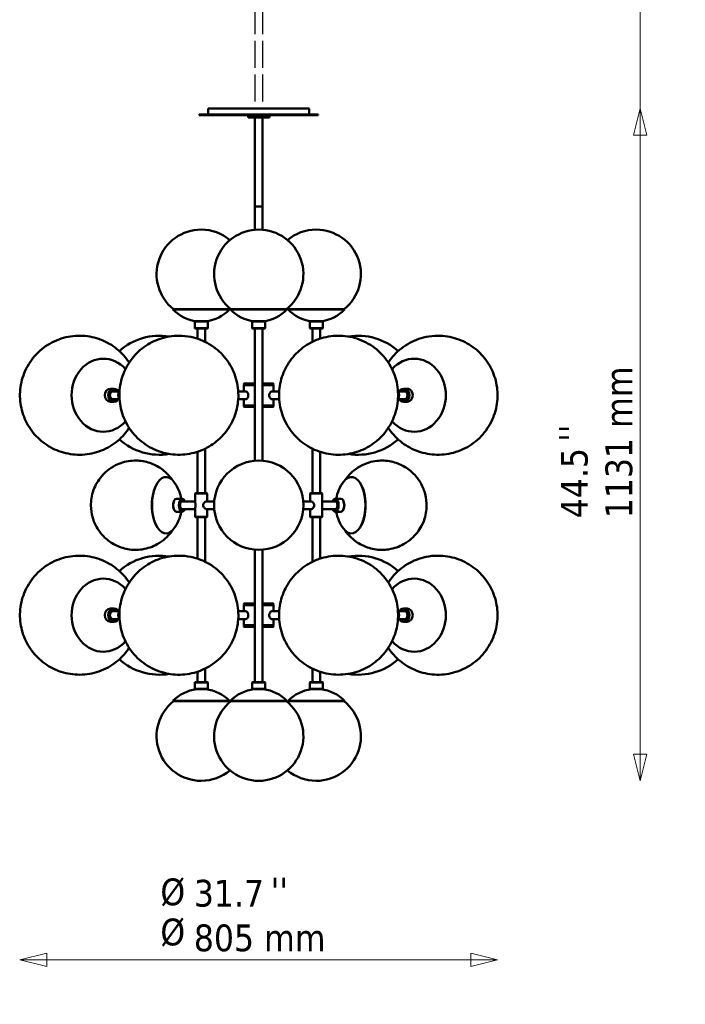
# Model space of a CAD drawing. Header units: millimetres. Extents: x 371 to 4033, y 318 to 2905.
# Tile 4 of 7: x 1760 to 2880, y 318 to 1974. Entities that reach past the tile are written whole.
import ezdxf

# ---------------------------------------------------------------- set-up
doc = ezdxf.new("R2010")
doc.units = ezdxf.units.MM
doc.header["$LTSCALE"] = 15
doc.linetypes.add('DASHED', pattern=[0.2068, 0.1655, -0.0413])
for name, color, linetype, lineweight in [('Symbol (ISO)', 7, 'Continuous', 50), ('Widoczne (ISO)', 7, 'Continuous', 50), ('Wymiar (ISO)', 7, 'Continuous', 18)]:
    doc.layers.add(name, color=color, linetype=linetype, lineweight=lineweight)
doc.styles.add('Tekst notatki (ISO)', font='tahoma.ttf')
doc.dimstyles.new('Domyślne (ISO)', dxfattribs={"dimscale": 15, "dimtxt": 3, "dimasz": 3, "dimexe": 3.175, "dimexo": 0, "dimgap": 0.762, "dimtad": 1, "dimdec": 1, "dimlfac": 0.03937, "dimrnd": 1e-08, "dimzin": 0, "dimdsep": 46, "dimtxsty": 'Tekst notatki (ISO)', "dimblk": 'Filled-1', "dimcen": 0.09, "dimdle": 10, "dimse1": 1, "dimse2": 1, "dimclrd": 256, "dimclre": 256, "dimclrt": 256, "dimadec": 0, "dimazin": 0, "dimtfac": 0.666667, "dimtmove": 0, "dimatfit": 3, "dimfxl": 1, "dimtolj": 1, "dimlwd": 15, "dimlwe": 15, "dimarcsym": 0})

# ---------------------------------------------------------------- blocks, each defined once
blk = doc.blocks.new('Filled-1')
at = {"color": 0}
for p, q in [((0, 0), (-1, 0.25)), ((-1, 0.25), (-1, -0.25)), ((-1, 0), (0, 0)), ((-1, -0.25), (0, 0))]:
    blk.add_line(p, q, dxfattribs=at)
at = {"color": 0, "flags": 128}
blk.add_lwpolyline([(-1, -0.25), (0, 0), (-1, 0.25), (-1, -0.25)], dxfattribs=at)
at = {"color": 0}
blk.add_solid([(-1, -0.25), (0, 0), (-1, 0.25), (-1, -0.25)], dxfattribs=at)
blk = doc.blocks.new('*D8')
at = {"layer": 'Defpoints', "color": 0, "transparency": 16777216}
for p in [(2247.2, 1825.1), (2803.9, 1825.1), (2258.9, 694)]:
    blk.add_point(p, dxfattribs=at)
at = {"layer": 'Wymiar (ISO)', "lineweight": 15, "transparency": 16777216}
blk.add_line((2803.9, 739), (2803.9, 1780.1), dxfattribs=at)
at = {"layer": 'Wymiar (ISO)', "lineweight": 15, "transparency": 16777216, "xscale": 45, "yscale": 45, "zscale": 45}
for p, rotation in [((2803.9, 1825.1), 90), ((2803.9, 694), 270)]:
    blk.add_blockref('Filled-1', p, dxfattribs=dict(at, rotation=rotation))
at = {"layer": 'Wymiar (ISO)', "lineweight": 18, "transparency": 16777216, "insert": (2670.6, 1135.7), "char_height": 45, "attachment_point": 1, "rotation": 90, "style": 'Tekst notatki (ISO)'}
blk.add_mtext('\\A1;44.5\\P1131 mm', dxfattribs=at)
blk = doc.blocks.new('*D9')
at = {"layer": 'Defpoints', "color": 0, "transparency": 16777216}
for p in [(2247.2, 2125.1), (2803.9, 2125.1), (2258.9, 694)]:
    blk.add_point(p, dxfattribs=at)
at = {"layer": 'Wymiar (ISO)', "lineweight": 15, "transparency": 16777216}
for p, q in [((2803.9, 2125.1), (2803.9, 2440.8)), ((2803.9, 739), (2803.9, 2080.1))]:
    blk.add_line(p, q, dxfattribs=at)
at = {"layer": 'Wymiar (ISO)', "lineweight": 15, "transparency": 16777216, "xscale": 45, "yscale": 45, "zscale": 45}
for p, rotation in [((2803.9, 2125.1), 90), ((2803.9, 694), 270)]:
    blk.add_blockref('Filled-1', p, dxfattribs=dict(at, rotation=rotation))
at = {"layer": 'Wymiar (ISO)', "lineweight": 18, "transparency": 16777216, "insert": (2669.7, 2181.6), "char_height": 45, "attachment_point": 1, "rotation": 90, "style": 'Tekst notatki (ISO)'}
blk.add_mtext('\\A1;56.3\\P1431 mm', dxfattribs=at)
blk = doc.blocks.new('*D10')
at = {"layer": 'Defpoints', "color": 0, "transparency": 16777216}
for p in [(2247.2, 2575.1), (2803.9, 2575.1), (2258.9, 694)]:
    blk.add_point(p, dxfattribs=at)
at = {"layer": 'Wymiar (ISO)', "lineweight": 15, "transparency": 16777216}
blk.add_line((2803.9, 739), (2803.9, 2530.1), dxfattribs=at)
at = {"layer": 'Wymiar (ISO)', "lineweight": 15, "transparency": 16777216, "xscale": 45, "yscale": 45, "zscale": 45}
for p, rotation in [((2803.9, 2575.1), 90), ((2803.9, 694), 270)]:
    blk.add_blockref('Filled-1', p, dxfattribs=dict(at, rotation=rotation))
at = {"layer": 'Wymiar (ISO)', "lineweight": 18, "transparency": 16777216, "insert": (2670.3, 2450.4), "char_height": 45, "attachment_point": 1, "rotation": 90, "style": 'Tekst notatki (ISO)'}
blk.add_mtext('\\A1;74.1\\P1881 mm', dxfattribs=at)
blk = doc.blocks.new('*D11')
at = {"layer": 'Defpoints', "color": 0, "transparency": 16777216}
for p in [(1760.5, 972.6), (2564, 972.7), (1760.5, 393)]:
    blk.add_point(p, dxfattribs=at)
at = {"layer": 'Wymiar (ISO)', "lineweight": 15, "transparency": 16777216}
blk.add_line((2519, 393), (1805.5, 393), dxfattribs=at)
at = {"layer": 'Wymiar (ISO)', "lineweight": 15, "transparency": 16777216, "xscale": 45, "yscale": 45, "zscale": 45, "rotation": 180}
blk.add_blockref('Filled-1', (1760.5, 393), dxfattribs=at)
at = {"layer": 'Wymiar (ISO)', "lineweight": 15, "transparency": 16777216, "xscale": 45, "yscale": 45, "zscale": 45}
blk.add_blockref('Filled-1', (2564, 393), dxfattribs=at)
at = {"layer": 'Wymiar (ISO)', "lineweight": 18, "transparency": 16777216, "insert": (2053, 527.4), "char_height": 45, "attachment_point": 1, "style": 'Tekst notatki (ISO)'}
blk.add_mtext('\\A1;31.7\\P805 mm', dxfattribs=at)

msp = doc.modelspace()

# ---------------------------------------------------------------- linework, layer by layer
at = {"layer": 'Widoczne (ISO)', "linetype": 'DASHED', "lineweight": 25, "ltscale": 18.343004}
for p, q in [((2155.73, 2109.65), (2155.73, 1825.15)), ((2168.73, 2109.65), (2168.73, 1825.15))]:
    msp.add_line(p, q, dxfattribs=at)
at = {"layer": 'Widoczne (ISO)'}
for p, q in [((2077.23, 1825.15), (2247.23, 1825.15)), ((2077.23, 1815.15), (2077.23, 1825.15)), ((2247.23, 1815.15), (2247.23, 1825.15)), ((2262.23, 1815.15), (2062.23, 1815.15)), ((2062.23, 1815.15), (2062.23, 1813.65)), ((2062.23, 1813.65), (2262.23, 1813.65)), ((2144.73, 1813.65), (2144.23, 1813.15)), ((2180.23, 1813.15), (2144.23, 1813.15)), ((2144.23, 1810.15), (2144.23, 1813.15)), ((2144.23, 1810.15), (2180.23, 1810.15)), ((2144.73, 1809.65), (2144.23, 1810.15)), ((2179.73, 1809.65), (2144.73, 1809.65)), ((2155.73, 1809.65), (2155.73, 1660.15)), ((2168.73, 1809.65), (2168.73, 1660.15)), ((2179.73, 1813.65), (2180.23, 1813.15)), ((2179.73, 1809.65), (2180.23, 1810.15)), ((2180.23, 1810.15), (2180.23, 1813.15)), ((2262.23, 1815.15), (2262.23, 1813.65)), ((2168.73, 1660.15), (2155.73, 1660.15)), ((2155.73, 1620.99), (2155.73, 1660.15)), ((2155.73, 1660.15), (2168.73, 1660.15)), ((2168.73, 1620.99), (2168.73, 1660.15)), ((2065.58, 1621.26), (2065.35, 1621.26)), ((2162.34, 1621.26), (2162.12, 1621.26)), ((2259.11, 1621.26), (2258.89, 1621.26)), ((2018.68, 1487.53), (2017.96, 1486.84)), ((2017.96, 1486.84), (2112.96, 1486.84)), ((2018.68, 1487.53), (2112.24, 1487.53)), ((2112.24, 1487.53), (2112.96, 1486.84)), ((2115.45, 1487.53), (2114.73, 1486.84)), ((2114.73, 1486.84), (2209.73, 1486.84)), ((2115.45, 1487.53), (2209.01, 1487.53)), ((2209.01, 1487.53), (2209.73, 1486.84)), ((2212.22, 1487.53), (2211.5, 1486.84)), ((2211.5, 1486.84), (2306.5, 1486.84)), ((2212.22, 1487.53), (2305.78, 1487.53)), ((2305.78, 1487.53), (2306.5, 1486.84)), ((2054.96, 1467.15), (2054.46, 1466.65)), ((2076.46, 1466.65), (2054.46, 1466.65)), ((2054.46, 1455.65), (2054.46, 1466.65)), ((2054.96, 1467.15), (2075.96, 1467.15)), ((2075.96, 1467.15), (2076.46, 1466.65)), ((2076.46, 1455.65), (2076.46, 1466.65)), ((2151.73, 1467.15), (2151.23, 1466.65)), ((2173.23, 1466.65), (2151.23, 1466.65)), ((2151.23, 1455.65), (2151.23, 1466.65)), ((2151.73, 1467.15), (2172.73, 1467.15)), ((2172.73, 1467.15), (2173.23, 1466.65)), ((2173.23, 1455.65), (2173.23, 1466.65)), ((2248.5, 1467.15), (2248, 1466.65)), ((2270, 1466.65), (2248, 1466.65)), ((2248, 1455.65), (2248, 1466.65)), ((2248.5, 1467.15), (2269.5, 1467.15)), ((2269.5, 1467.15), (2270, 1466.65)), ((2270, 1455.65), (2270, 1466.65)), ((2054.46, 1455.65), (2076.46, 1455.65)), ((2054.96, 1455.15), (2054.46, 1455.65)), ((2075.96, 1455.15), (2054.96, 1455.15)), ((2058.96, 1437.8), (2058.96, 1455.15)), ((2071.96, 1432.52), (2071.96, 1455.15)), ((2075.96, 1455.15), (2076.46, 1455.65)), ((2151.23, 1455.65), (2173.23, 1455.65)), ((2151.73, 1455.15), (2151.23, 1455.65)), ((2172.73, 1455.15), (2151.73, 1455.15)), ((2155.73, 1232.47), (2155.73, 1455.15)), ((2168.73, 1232.47), (2168.73, 1455.15)), ((2172.73, 1455.15), (2173.23, 1455.65)), ((2248, 1455.65), (2270, 1455.65)), ((2248.5, 1455.15), (2248, 1455.65)), ((2269.5, 1455.15), (2248.5, 1455.15)), ((2252.5, 1432.52), (2252.5, 1455.15)), ((2265.5, 1437.8), (2265.5, 1455.15)), ((2269.5, 1455.15), (2270, 1455.65)), ((2137.73, 1362.15), (2137.23, 1361.65)), ((2155.73, 1361.65), (2137.23, 1361.65)), ((2137.23, 1361.65), (2137.23, 1360.65)), ((2137.23, 1360.65), (2155.73, 1360.65)), ((2137.73, 1360.15), (2137.23, 1360.65)), ((2137.73, 1360.15), (2137.23, 1359.65)), ((2155.73, 1359.65), (2137.23, 1359.65)), ((2137.23, 1359.65), (2137.23, 1349.15)), ((2137.73, 1362.15), (2155.73, 1362.15)), ((2137.73, 1360.15), (2155.73, 1360.15)), ((2155.73, 1360.15), (2137.73, 1360.15)), ((2168.73, 1362.15), (2186.73, 1362.15)), ((2187.23, 1361.65), (2168.73, 1361.65)), ((2168.73, 1360.65), (2187.23, 1360.65)), ((2168.73, 1360.15), (2186.73, 1360.15)), ((2186.73, 1360.15), (2168.73, 1360.15)), ((2187.23, 1359.65), (2168.73, 1359.65)), ((2186.73, 1362.15), (2187.23, 1361.65)), ((2186.73, 1360.15), (2187.23, 1360.65)), ((2186.73, 1360.15), (2187.23, 1359.65)), ((2187.23, 1361.65), (2187.23, 1360.65)), ((2187.23, 1359.65), (2187.23, 1349.15)), ((1918.22, 1353.65), (1912.72, 1353.65)), ((1927.89, 1349.15), (1915.72, 1349.15)), ((2140.58, 1349.15), (2127.76, 1349.15)), ((2183.88, 1349.15), (2196.71, 1349.15)), ((2396.58, 1349.15), (2408.75, 1349.15)), ((2406.25, 1353.65), (2411.75, 1353.65)), ((1918.22, 1331.65), (1912.72, 1331.65)), ((1927.89, 1336.15), (1915.72, 1336.15)), ((2140.58, 1336.15), (2127.76, 1336.15)), ((2137.23, 1336.15), (2137.23, 1325.65)), ((2137.23, 1325.65), (2155.73, 1325.65)), ((2137.73, 1325.15), (2137.23, 1325.65)), ((2137.73, 1325.15), (2137.23, 1324.65)), ((2155.73, 1325.15), (2137.73, 1325.15)), ((2137.73, 1325.15), (2155.73, 1325.15)), ((2168.73, 1325.65), (2187.23, 1325.65)), ((2186.73, 1325.15), (2168.73, 1325.15)), ((2168.73, 1325.15), (2186.73, 1325.15)), ((2183.88, 1336.15), (2196.71, 1336.15)), ((2186.73, 1325.15), (2187.23, 1325.65)), ((2186.73, 1325.15), (2187.23, 1324.65)), ((2187.23, 1336.15), (2187.23, 1325.65)), ((2396.58, 1336.15), (2408.75, 1336.15)), ((2406.25, 1331.65), (2411.75, 1331.65)), ((2155.73, 1324.65), (2137.23, 1324.65)), ((2137.23, 1323.65), (2137.23, 1324.65)), ((2137.23, 1323.65), (2155.73, 1323.65)), ((2137.73, 1323.15), (2137.23, 1323.65)), ((2155.73, 1323.15), (2137.73, 1323.15)), ((2187.23, 1324.65), (2168.73, 1324.65)), ((2168.73, 1323.65), (2187.23, 1323.65)), ((2186.73, 1323.15), (2168.73, 1323.15)), ((2186.73, 1323.15), (2187.23, 1323.65)), ((2187.23, 1323.65), (2187.23, 1324.65)), ((2058.96, 1177.65), (2058.96, 1247.49)), ((2071.96, 1177.65), (2071.96, 1252.77)), ((2252.5, 1177.65), (2252.5, 1252.77)), ((2265.5, 1177.65), (2265.5, 1247.49)), ((1991.81, 1195.12), (1992.2, 1195.7)), ((2332.66, 1195.12), (2332.27, 1195.7)), ((2055.96, 1177.65), (2055.46, 1177.15)), ((2075.46, 1177.15), (2055.46, 1177.15)), ((2055.46, 1162.18), (2055.46, 1177.15)), ((2055.96, 1177.65), (2074.96, 1177.65)), ((2074.96, 1177.65), (2075.46, 1177.15)), ((2075.46, 1164.15), (2075.46, 1177.15)), ((2249.5, 1177.65), (2249, 1177.15)), ((2269, 1177.15), (2249, 1177.15)), ((2249, 1164.15), (2249, 1177.15)), ((2249.5, 1177.65), (2268.5, 1177.65)), ((2268.5, 1177.65), (2269, 1177.15)), ((2269, 1162.18), (2269, 1177.15)), ((2020.43, 1166.22), (2020.72, 1166.63)), ((2033.42, 1168.65), (2023.9, 1168.65)), ((2055.46, 1164.15), (2032.56, 1164.15)), ((2036.89, 1166.22), (2036.6, 1166.63)), ((2087.4, 1164.15), (2074.12, 1164.15)), ((2237.06, 1164.15), (2250.34, 1164.15)), ((2269, 1164.15), (2291.91, 1164.15)), ((2287.58, 1166.22), (2287.87, 1166.63)), ((2291.05, 1168.65), (2300.57, 1168.65)), ((2304.04, 1166.22), (2303.75, 1166.63)), ((2020.43, 1149.07), (2020.72, 1148.66)), ((2033.42, 1146.65), (2023.9, 1146.65)), ((2055.46, 1151.15), (2032.56, 1151.15)), ((2036.89, 1149.07), (2036.6, 1148.66)), ((2055.46, 1138.15), (2055.46, 1153.11)), ((2087.4, 1151.15), (2074.12, 1151.15)), ((2075.46, 1138.15), (2075.46, 1151.15)), ((2237.06, 1151.15), (2250.34, 1151.15)), ((2249, 1138.15), (2249, 1151.15)), ((2269, 1138.15), (2269, 1153.11)), ((2269, 1151.15), (2291.91, 1151.15)), ((2287.58, 1149.07), (2287.87, 1148.66)), ((2291.05, 1146.65), (2300.57, 1146.65)), ((2304.04, 1149.07), (2303.75, 1148.66)), ((2055.46, 1138.15), (2075.46, 1138.15)), ((2055.96, 1137.65), (2055.46, 1138.15)), ((2074.96, 1137.65), (2055.96, 1137.65)), ((2058.96, 1137.65), (2058.96, 1067.8)), ((2071.96, 1137.65), (2071.96, 1062.52)), ((2074.96, 1137.65), (2075.46, 1138.15)), ((2249, 1138.15), (2269, 1138.15)), ((2249.5, 1137.65), (2249, 1138.15)), ((2268.5, 1137.65), (2249.5, 1137.65)), ((2252.5, 1137.65), (2252.5, 1062.52)), ((2265.5, 1137.65), (2265.5, 1067.8)), ((2268.5, 1137.65), (2269, 1138.15)), ((1991.81, 1120.17), (1992.2, 1119.59)), ((2332.66, 1120.17), (2332.27, 1119.59)), ((2155.73, 1082.82), (2155.73, 860.15)), ((2168.73, 1082.82), (2168.73, 860.15)), ((1918.22, 983.65), (1912.72, 983.65)), ((1927.89, 979.15), (1915.72, 979.15)), ((2140.58, 979.15), (2127.76, 979.15)), ((2137.73, 992.15), (2137.23, 991.65)), ((2155.73, 991.65), (2137.23, 991.65)), ((2137.23, 991.65), (2137.23, 990.65)), ((2137.23, 990.65), (2155.73, 990.65)), ((2137.73, 990.15), (2137.23, 990.65)), ((2137.73, 990.15), (2137.23, 989.65)), ((2155.73, 989.65), (2137.23, 989.65)), ((2137.23, 989.65), (2137.23, 979.15)), ((2137.73, 992.15), (2155.73, 992.15)), ((2137.73, 990.15), (2155.73, 990.15)), ((2155.73, 990.15), (2137.73, 990.15)), ((2168.73, 992.15), (2186.73, 992.15)), ((2187.23, 991.65), (2168.73, 991.65)), ((2168.73, 990.65), (2187.23, 990.65)), ((2168.73, 990.15), (2186.73, 990.15)), ((2186.73, 990.15), (2168.73, 990.15)), ((2187.23, 989.65), (2168.73, 989.65)), ((2183.88, 979.15), (2196.71, 979.15)), ((2186.73, 992.15), (2187.23, 991.65)), ((2186.73, 990.15), (2187.23, 990.65)), ((2186.73, 990.15), (2187.23, 989.65)), ((2187.23, 991.65), (2187.23, 990.65)), ((2187.23, 989.65), (2187.23, 979.15)), ((2396.58, 979.15), (2408.75, 979.15)), ((2406.25, 983.65), (2411.75, 983.65)), ((1918.22, 961.65), (1912.72, 961.65)), ((1927.89, 966.15), (1915.72, 966.15)), ((2140.58, 966.15), (2127.76, 966.15)), ((2137.23, 966.15), (2137.23, 955.65)), ((2183.88, 966.15), (2196.71, 966.15)), ((2187.23, 966.15), (2187.23, 955.65)), ((2396.58, 966.15), (2408.75, 966.15)), ((2406.25, 961.65), (2411.75, 961.65)), ((2137.23, 955.65), (2155.73, 955.65)), ((2137.73, 955.15), (2137.23, 955.65)), ((2137.73, 955.15), (2137.23, 954.65)), ((2155.73, 954.65), (2137.23, 954.65)), ((2137.23, 953.65), (2137.23, 954.65)), ((2137.23, 953.65), (2155.73, 953.65)), ((2137.73, 953.15), (2137.23, 953.65)), ((2155.73, 955.15), (2137.73, 955.15)), ((2137.73, 955.15), (2155.73, 955.15)), ((2155.73, 953.15), (2137.73, 953.15)), ((2168.73, 955.65), (2187.23, 955.65)), ((2186.73, 955.15), (2168.73, 955.15)), ((2168.73, 955.15), (2186.73, 955.15)), ((2187.23, 954.65), (2168.73, 954.65)), ((2168.73, 953.65), (2187.23, 953.65)), ((2186.73, 953.15), (2168.73, 953.15)), ((2186.73, 955.15), (2187.23, 955.65)), ((2186.73, 955.15), (2187.23, 954.65)), ((2186.73, 953.15), (2187.23, 953.65)), ((2187.23, 953.65), (2187.23, 954.65)), ((2071.96, 882.77), (2071.96, 860.15)), ((2252.5, 882.77), (2252.5, 860.15)), ((2058.96, 877.49), (2058.96, 860.15)), ((2265.5, 877.49), (2265.5, 860.15)), ((2054.96, 860.15), (2054.46, 859.65)), ((2076.46, 859.65), (2054.46, 859.65)), ((2054.46, 859.65), (2054.46, 848.65)), ((2054.46, 848.65), (2076.46, 848.65)), ((2054.96, 848.15), (2054.46, 848.65)), ((2054.96, 860.15), (2075.96, 860.15)), ((2075.96, 848.15), (2054.96, 848.15)), ((2075.96, 860.15), (2076.46, 859.65)), ((2075.96, 848.15), (2076.46, 848.65)), ((2076.46, 859.65), (2076.46, 848.65)), ((2151.73, 860.15), (2151.23, 859.65)), ((2173.23, 859.65), (2151.23, 859.65)), ((2151.23, 859.65), (2151.23, 848.65)), ((2151.23, 848.65), (2173.23, 848.65)), ((2151.73, 848.15), (2151.23, 848.65)), ((2151.73, 860.15), (2172.73, 860.15)), ((2172.73, 848.15), (2151.73, 848.15)), ((2172.73, 860.15), (2173.23, 859.65)), ((2172.73, 848.15), (2173.23, 848.65)), ((2173.23, 859.65), (2173.23, 848.65)), ((2248.5, 860.15), (2248, 859.65)), ((2270, 859.65), (2248, 859.65)), ((2248, 859.65), (2248, 848.65)), ((2248, 848.65), (2270, 848.65)), ((2248.5, 848.15), (2248, 848.65)), ((2248.5, 860.15), (2269.5, 860.15)), ((2269.5, 848.15), (2248.5, 848.15)), ((2269.5, 860.15), (2270, 859.65)), ((2269.5, 848.15), (2270, 848.65)), ((2270, 859.65), (2270, 848.65)), ((2112.96, 828.45), (2017.96, 828.45)), ((2018.68, 827.76), (2017.96, 828.45)), ((2112.24, 827.76), (2112.96, 828.45)), ((2209.73, 828.45), (2114.73, 828.45)), ((2115.45, 827.76), (2114.73, 828.45)), ((2209.01, 827.76), (2209.73, 828.45)), ((2306.5, 828.45), (2211.5, 828.45)), ((2212.22, 827.76), (2211.5, 828.45)), ((2305.78, 827.76), (2306.5, 828.45)), ((2112.24, 827.76), (2018.68, 827.76)), ((2209.01, 827.76), (2115.45, 827.76)), ((2305.78, 827.76), (2212.22, 827.76)), ((2065.35, 694.03), (2065.58, 694.03)), ((2162.12, 694.03), (2162.34, 694.03)), ((2258.89, 694.03), (2259.11, 694.03))]:
    msp.add_line(p, q, dxfattribs=at)
msp.add_circle((2162.23, 1157.65), 75.11, dxfattribs=at)
for centre, radius, start, end in [((2065.35, 1546.26), 75, 90, 231.5434), ((2065.58, 1546.26), 75, 49.93531, 90), ((2162.12, 1546.26), 75, 90, 231.5434), ((2162.34, 1546.26), 75, 308.4566, 90), ((2258.89, 1546.26), 75, 90, 130.06469), ((2259.11, 1546.26), 75, 308.4566, 90), ((2065.46, 1532.66), 66, 223.97053, 263.03794), ((2065.46, 1532.66), 66, 276.96206, 316.02947), ((2065.58, 1546.26), 75, 308.4566, 310.06469), ((2162.23, 1532.66), 66, 223.97053, 263.03794), ((2162.23, 1532.66), 66, 276.96206, 316.02947), ((2258.89, 1546.26), 75, 229.93531, 231.5434), ((2259, 1532.66), 66, 223.97053, 263.03794), ((2259, 1532.66), 66, 276.96206, 316.02947), ((1994.93, 1342.76), 100, 80.52302, 132.19443), ((2329.53, 1342.76), 100, 47.80557, 99.47698), ((1994.93, 1342.53), 100, 227.80557, 279.47698), ((2329.53, 1342.53), 100, 260.52302, 312.19443), ((1966.73, 1157.65), 66, 9.59407, 36.70772), ((2357.74, 1157.65), 66, 143.29228, 170.40593), ((1966.73, 1157.65), 66, 323.29228, 350.40593), ((2357.74, 1157.65), 66, 189.59407, 216.70772), ((1994.93, 972.76), 100, 80.52302, 132.19443), ((2329.53, 972.76), 100, 47.80557, 99.47698), ((1994.93, 972.53), 100, 227.80557, 279.47698), ((2329.53, 972.53), 100, 260.52302, 312.19443), ((2065.46, 782.63), 66, 96.96206, 136.02947), ((2065.46, 782.63), 66, 43.97053, 83.03794), ((2162.23, 782.63), 66, 96.96206, 136.02947), ((2162.23, 782.63), 66, 43.97053, 83.03794), ((2259, 782.63), 66, 96.96206, 136.02947), ((2259, 782.63), 66, 43.97053, 83.03794), ((2065.35, 769.03), 75, 128.4566, 270), ((2162.12, 769.03), 75, 128.4566, 270), ((2065.58, 769.03), 75, 49.93531, 51.5434), ((2162.34, 769.03), 75, 270, 51.5434), ((2258.89, 769.03), 75, 128.4566, 130.06469), ((2259.11, 769.03), 75, 270, 51.5434), ((2065.58, 769.03), 75, 270, 310.06469), ((2258.89, 769.03), 75, 229.93531, 270)]:
    msp.add_arc(centre, radius, start, end, dxfattribs=at)
for centre, major_axis, ratio, start_param, end_param in [((1900.68, 1342.65), (0, 61.5), 0.8660254, 5.5085142, 10.1994491), ((2423.79, 1342.65), (0, -61.5), 0.8660254, 5.5085142, 10.1994491), ((1912.72, 1342.65), (0, -11), 0.8660254, 3.1415927, 6.2831853), ((1918.22, 1342.65), (0, 11), 0.8660254, 5.3445742, 10.363389), ((1918.47, 1342.65), (0, -10.5), 0.8660254, 2.2383258, 7.1864522), ((1918.47, 1342.65), (0, 7.8), 0.8660254, 5.6974998, 10.0104635), ((1918.22, 1342.65), (0, -7.3), 0.8660254, 2.6690436, 6.7557344), ((1915.72, 1342.65), (0, 6.5), 0.8660254, 0, 0.0724284), ((1915.22, 1342.65), (0, 6.5), 0.8660254, 6.2387591, 6.2620649), ((1915.97, 1342.65), (0, 6.85), 0.8660254, 5.9621369, 6.2724388), ((1915.97, 1342.65), (0, 7.3), 0.8660254, 5.8106362, 6.1042821), ((1934.47, 1342.65), (0, 10), 0.8660254, 0.8446296, 2.2969631), ((2390, 1342.65), (0, -10), 0.8660254, 0.8446296, 2.2969631), ((2406.25, 1342.65), (0, -11), 0.8660254, 5.3445742, 10.363389), ((2406, 1342.65), (0, 10.5), 0.8660254, 2.2383258, 7.1864522), ((2406, 1342.65), (0, -7.8), 0.8660254, 5.6974998, 10.0104635), ((2406.25, 1342.65), (0, 7.3), 0.8660254, 2.6690436, 6.7557344), ((2408.5, 1342.65), (0, 7.3), 0.8660254, 0.1789032, 0.4725491), ((2408.5, 1342.65), (0, 6.85), 0.8660254, 0.0107465, 0.3210484), ((2408.75, 1342.65), (0, 6.5), 0.8660254, 6.210757, 6.2831853), ((2409.25, 1342.65), (0, 6.5), 0.8660254, 0.0211204, 0.0444262), ((2411.75, 1342.65), (0, 11), 0.8660254, 3.1415926, 6.2831853), ((1915.72, 1342.65), (0, -6.5), 0.8660254, 6.210757, 6.2831853), ((1915.22, 1342.65), (0, -6.5), 0.8660254, 0.0211204, 0.0444262), ((1915.97, 1342.65), (0, -6.85), 0.8660254, 0.0107465, 0.3210484), ((1915.97, 1342.65), (0, -7.3), 0.8660254, 0.1789032, 0.4725491), ((2408.5, 1342.65), (0, -7.3), 0.8660254, 5.8106362, 6.1042821), ((2408.5, 1342.65), (0, -6.85), 0.8660254, 5.9621369, 6.2724388), ((2408.75, 1342.65), (0, -6.5), 0.8660254, 0, 0.0724284), ((2409.25, 1342.65), (0, -6.5), 0.8660254, 6.2387591, 6.2620649), ((2006.41, 1157.65), (0, 47.5), 0.5, 5.6924557, 10.0155076), ((2318.06, 1157.65), (0, -47.5), 0.5, 5.6924557, 10.0155076), ((2005.81, 1157.65), (0, -46.78), 0.5, 3.7831943, 5.6415836), ((2318.66, 1157.65), (0, 46.78), 0.5, 3.7831943, 5.6415836), ((2023.46, 1157.65), (0, -10.5), 0.5, 3.7570724, 5.6677056), ((2023.9, 1157.65), (0, -11), 0.5, 3.1415927, 6.2831853), ((2033.42, 1157.65), (0, 11), 0.5, 5.6677056, 10.0402577), ((2033.85, 1157.65), (0, -10.5), 0.5, 2.2383258, 7.1864522), ((2033.85, 1157.65), (0, 7.8), 0.5, 5.6974998, 10.0104635), ((2032.56, 1157.65), (0, 6.5), 0.5, 0, 0.3581639), ((2033.42, 1157.65), (0, 7.3), 0.5, 5.8106362, 6.8510175), ((2031.69, 1157.65), (0, 6.5), 0.5, 6.1495533, 6.2618661), ((2290.61, 1157.65), (0, 10.5), 0.5, 2.2383258, 7.1864522), ((2291.05, 1157.65), (0, -11), 0.5, 5.6677056, 10.0402577), ((2290.61, 1157.65), (0, -7.8), 0.5, 5.6974998, 10.0104635), ((2291.05, 1157.65), (0, 7.3), 0.5, 5.7153531, 6.7557344), ((2291.91, 1157.65), (0, 6.5), 0.5, 5.9250214, 6.2831853), ((2292.78, 1157.65), (0, 6.5), 0.5, 0.0213192, 0.133632), ((2300.57, 1157.65), (0, 11), 0.5, 3.1415927, 6.2831853), ((2301.01, 1157.65), (0, 10.5), 0.5, 3.7570724, 5.6677056), ((2032.56, 1157.65), (0, -6.5), 0.5, 5.9250214, 6.2831853), ((2033.42, 1157.65), (0, -7.3), 0.5, 5.7153531, 6.7557344), ((2031.69, 1157.65), (0, -6.5), 0.5, 0.0213192, 0.133632), ((2291.05, 1157.65), (0, -7.3), 0.5, 5.8106362, 6.8510175), ((2291.91, 1157.65), (0, -6.5), 0.5, 0, 0.3581639), ((2292.78, 1157.65), (0, -6.5), 0.5, 6.1495533, 6.2618661), ((1900.68, 972.65), (0, 61.5), 0.8660254, 5.5085142, 10.1994491), ((2423.79, 972.65), (0, -61.5), 0.8660254, 5.5085142, 10.1994491), ((1912.72, 972.65), (0, -11), 0.8660254, 3.1415927, 6.2831853), ((1918.22, 972.65), (0, 11), 0.8660254, 5.3445742, 10.363389), ((1918.47, 972.65), (0, -10.5), 0.8660254, 2.2383258, 7.1864522), ((1918.47, 972.65), (0, 7.8), 0.8660254, 5.6974998, 10.0104635), ((1918.22, 972.65), (0, -7.3), 0.8660254, 2.6690436, 6.7557344), ((1915.72, 972.65), (0, 6.5), 0.8660254, 0, 0.0724284), ((1915.22, 972.65), (0, 6.5), 0.8660254, 6.2387591, 6.2620649), ((1915.97, 972.65), (0, 6.85), 0.8660254, 5.9621369, 6.2724388), ((1915.97, 972.65), (0, 7.3), 0.8660254, 5.8106362, 6.1042821), ((1934.47, 972.65), (0, 10), 0.8660254, 0.8446296, 2.2969631), ((2390, 972.65), (0, -10), 0.8660254, 0.8446296, 2.2969631), ((2406.25, 972.65), (0, -11), 0.8660254, 5.3445742, 10.363389), ((2406, 972.65), (0, 10.5), 0.8660254, 2.2383258, 7.1864522), ((2406, 972.65), (0, -7.8), 0.8660254, 5.6974998, 10.0104635), ((2406.25, 972.65), (0, 7.3), 0.8660254, 2.6690436, 6.7557344), ((2408.5, 972.65), (0, 7.3), 0.8660254, 0.1789032, 0.4725491), ((2408.5, 972.65), (0, 6.85), 0.8660254, 0.0107465, 0.3210484), ((2408.75, 972.65), (0, 6.5), 0.8660254, 6.210757, 6.2831853), ((2409.25, 972.65), (0, 6.5), 0.8660254, 0.0211204, 0.0444262), ((2411.75, 972.65), (0, 11), 0.8660254, 3.1415927, 6.2831853), ((1915.72, 972.65), (0, -6.5), 0.8660254, 6.210757, 6.2831853), ((1915.22, 972.65), (0, -6.5), 0.8660254, 0.0211204, 0.0444262), ((1915.97, 972.65), (0, -6.85), 0.8660254, 0.0107465, 0.3210484), ((1915.97, 972.65), (0, -7.3), 0.8660254, 0.1789032, 0.4725491), ((2408.5, 972.65), (0, -7.3), 0.8660254, 5.8106362, 6.1042821), ((2408.5, 972.65), (0, -6.85), 0.8660254, 5.9621369, 6.2724388), ((2408.75, 972.65), (0, -6.5), 0.8660254, 0, 0.0724284), ((2409.25, 972.65), (0, -6.5), 0.8660254, 6.2387591, 6.2620649)]:
    msp.add_ellipse(centre, major_axis=major_axis, ratio=ratio, start_param=start_param, end_param=end_param, dxfattribs=at)
for points, knots in [([(1944.22, 1287.66), (1939.24, 1280.09), (1933.04, 1272.89), (1917.45, 1259.58), (1907.81, 1253.63), (1887.13, 1245.53), (1876.25, 1243.16), (1854.56, 1242.15), (1843.79, 1243.4), (1823.4, 1249.08), (1813.83, 1253.55), (1796.53, 1264.96), (1788.95, 1272.02), (1776.06, 1287.94), (1770.99, 1296.91), (1763.49, 1316.02), (1761.3, 1326.22), (1760.01, 1347.1), (1761.03, 1357.8), (1766.57, 1378.66), (1771.03, 1388.85), (1783.4, 1407.29), (1791.06, 1415.63), (1808.98, 1429.1), (1818.95, 1434.41), (1840.02, 1441.2), (1850.97, 1442.89), (1872.58, 1442.6), (1883.2, 1440.72), (1899.32, 1435.19), (1905.28, 1432.44), (1910.81, 1429.24)], [1.754159, 1.754159, 1.754159, 1.754159, 2.0391418, 2.0391418, 2.3489288, 2.3489288, 2.635586, 2.635586, 2.9128642, 2.9128642, 3.1950831, 3.1950831, 3.4949527, 3.4949527, 3.8213752, 3.8213752, 4.1751522, 4.1751522, 4.5441842, 4.5441842, 4.9057515, 4.9057515, 5.2406151, 5.2406151, 5.5452227, 5.5452227, 5.8290313, 5.8290313, 6.1061718, 6.1061718, 6.2831853, 6.2831853, 6.2831853, 6.2831853]), ([(2027.87, 1442.76), (2017.2, 1442.76), (2006.54, 1441.01), (1986.5, 1434.43), (1977.17, 1429.54), (1960.44, 1417.4), (1953.19, 1410.02), (1941.02, 1393.55), (1936.35, 1384.37), (1929.7, 1364.91), (1927.96, 1354.59), (1927.62, 1333.59), (1929.13, 1322.89), (1935.68, 1302.22), (1940.63, 1292.21), (1953.92, 1274.34), (1961.99, 1266.37), (1980.53, 1253.8), (1990.72, 1248.99), (2012.02, 1243.22), (2023, 1242.07), (2044.49, 1243.35), (2054.98, 1245.72), (2074.51, 1253.43), (2083.5, 1258.83), (2099.47, 1271.87), (2106.27, 1279.63), (2117.47, 1296.76), (2121.63, 1306.21), (2127.16, 1326.07), (2128.32, 1336.53), (2127.41, 1357.63), (2125.26, 1368.29), (2117.41, 1388.64), (2111.84, 1398.37), (2097.42, 1415.43), (2088.86, 1422.88), (2069.61, 1434.26), (2059.16, 1438.41), (2041.49, 1442.05), (2034.68, 1442.76), (2027.87, 1442.76)], [0, 0, 0, 0, 0.2771282, 0.2771282, 0.561171, 0.561171, 0.8644613, 0.8644613, 1.1950506, 1.1950506, 1.552115, 1.552115, 1.9215868, 1.9215868, 2.2801824, 2.2801824, 2.6104932, 2.6104932, 2.911318, 2.911318, 3.1932586, 3.1932586, 3.4706331, 3.4706331, 3.7574068, 3.7574068, 4.0653561, 4.0653561, 4.4012914, 4.4012914, 4.7621399, 4.7621399, 5.1314155, 5.1314155, 5.4856273, 5.4856273, 5.8100667, 5.8100667, 6.1063749, 6.1063749, 6.2831853, 6.2831853, 6.2831853, 6.2831853]), ([(2246.36, 1429.24), (2237.13, 1423.88), (2229.13, 1417.25), (2215.34, 1402.07), (2209.77, 1393.41), (2201.2, 1374.78), (2198.45, 1364.76), (2195.94, 1344.09), (2196.35, 1333.42), (2200.58, 1312.39), (2204.4, 1302.02), (2215.56, 1282.92), (2222.67, 1274.13), (2239.72, 1259.58), (2249.36, 1253.63), (2270.04, 1245.53), (2280.92, 1243.16), (2302.6, 1242.15), (2313.38, 1243.4), (2333.76, 1249.08), (2343.33, 1253.55), (2360.63, 1264.96), (2368.22, 1272.02), (2381.11, 1287.94), (2386.18, 1296.91), (2393.68, 1316.02), (2395.87, 1326.22), (2397.16, 1347.1), (2396.14, 1357.8), (2390.6, 1378.66), (2386.14, 1388.85), (2373.77, 1407.29), (2366.1, 1415.63), (2348.18, 1429.1), (2338.21, 1434.41), (2317.15, 1441.2), (2306.19, 1442.89), (2284.59, 1442.6), (2273.97, 1440.72), (2257.85, 1435.19), (2251.89, 1432.44), (2246.36, 1429.24)], [0, 0, 0, 0, 0.2957546, 0.2957546, 0.6168589, 0.6168589, 0.9660371, 0.9660371, 1.3337661, 1.3337661, 1.6985239, 1.6985239, 2.0391418, 2.0391418, 2.3489288, 2.3489288, 2.635586, 2.635586, 2.9128642, 2.9128642, 3.1950831, 3.1950831, 3.4949527, 3.4949527, 3.8213752, 3.8213752, 4.1751522, 4.1751522, 4.5441842, 4.5441842, 4.9057515, 4.9057515, 5.2406151, 5.2406151, 5.5452227, 5.5452227, 5.8290313, 5.8290313, 6.1061718, 6.1061718, 6.2831853, 6.2831853, 6.2831853, 6.2831853]), ([(2463.9, 1442.76), (2474.57, 1442.76), (2485.23, 1441.01), (2505.27, 1434.43), (2514.6, 1429.54), (2531.33, 1417.4), (2538.58, 1410.02), (2550.74, 1393.55), (2555.42, 1384.37), (2562.07, 1364.91), (2563.81, 1354.59), (2564.15, 1333.59), (2562.64, 1322.89), (2556.09, 1302.22), (2551.14, 1292.21), (2537.85, 1274.34), (2529.78, 1266.37), (2511.24, 1253.8), (2501.04, 1248.99), (2479.74, 1243.22), (2468.76, 1242.07), (2447.27, 1243.35), (2436.79, 1245.72), (2417.25, 1253.43), (2408.27, 1258.83), (2392.35, 1271.83), (2385.59, 1279.53), (2380.25, 1287.66)], [0, 0, 0, 0, 0.2771282, 0.2771282, 0.561171, 0.561171, 0.8644613, 0.8644613, 1.1950506, 1.1950506, 1.552115, 1.552115, 1.9215868, 1.9215868, 2.2801824, 2.2801824, 2.6104932, 2.6104932, 2.911318, 2.911318, 3.1932586, 3.1932586, 3.4706331, 3.4706331, 3.7574068, 3.7574068, 4.0633358, 4.0633358, 4.0633358, 4.0633358]), ([(2380.25, 1397.63), (2382.42, 1400.93), (2384.82, 1404.15), (2394.35, 1415.43), (2402.91, 1422.88), (2422.16, 1434.26), (2432.61, 1438.41), (2450.28, 1442.05), (2457.09, 1442.76), (2463.9, 1442.76)], [5.36144213, 5.36144213, 5.36144213, 5.36144213, 5.48562732, 5.48562732, 5.81006665, 5.81006665, 6.10637487, 6.10637487, 6.28318531, 6.28318531, 6.28318531, 6.28318531]), ([(1910.81, 1429.24), (1920.04, 1423.88), (1928.04, 1417.25), (1938.24, 1406.02), (1941.42, 1401.89), (1944.22, 1397.63)], [0, 0, 0, 0, 0.29575457, 0.29575457, 0.4560527, 0.4560527, 0.4560527, 0.4560527]), ([(2144.58, 1342.65), (2144.58, 1343.47), (2144.46, 1344.34), (2143.98, 1345.94), (2143.63, 1346.67), (2142.87, 1347.82), (2142.41, 1348.32), (2141.47, 1348.98), (2140.99, 1349.15), (2140.58, 1349.15)], [0, 0, 0, 0, 0.24608958, 0.24608958, 0.49217915, 0.49217915, 0.73822828, 0.73822828, 0.9842774, 0.9842774, 0.9842774, 0.9842774]), ([(2140.58, 1336.15), (2140.99, 1336.15), (2141.47, 1336.31), (2142.41, 1336.97), (2142.87, 1337.47), (2143.63, 1338.62), (2143.98, 1339.35), (2144.46, 1340.95), (2144.58, 1341.82), (2144.58, 1342.65)], [2.9528322, 2.9528322, 2.9528322, 2.9528322, 3.19888132, 3.19888132, 3.44493044, 3.44493044, 3.69102002, 3.69102002, 3.9371096, 3.9371096, 3.9371096, 3.9371096]), ([(2183.88, 1349.15), (2183.47, 1349.15), (2183, 1348.98), (2182.06, 1348.32), (2181.6, 1347.82), (2180.84, 1346.67), (2180.49, 1345.94), (2180.01, 1344.34), (2179.89, 1343.47), (2179.89, 1342.65)], [0.9842774, 0.9842774, 0.9842774, 0.9842774, 1.23032652, 1.23032652, 1.47637564, 1.47637564, 1.72246522, 1.72246522, 1.9685548, 1.9685548, 1.9685548, 1.9685548]), ([(2179.89, 1342.65), (2179.89, 1341.82), (2180.01, 1340.95), (2180.49, 1339.35), (2180.84, 1338.62), (2181.6, 1337.47), (2182.06, 1336.97), (2183, 1336.31), (2183.47, 1336.15), (2183.88, 1336.15)], [1.9685548, 1.9685548, 1.9685548, 1.9685548, 2.21464437, 2.21464437, 2.46073395, 2.46073395, 2.70678307, 2.70678307, 2.9528322, 2.9528322, 2.9528322, 2.9528322]), ([(2016.47, 1114.62), (2015.73, 1113.55), (2014.93, 1112.47), (2009.14, 1105.05), (2002.06, 1097.88), (1984.25, 1088.03), (1975.62, 1084.81), (1958.28, 1082.18), (1949.88, 1082.28), (1934.15, 1085.03), (1926.89, 1087.64), (1913.61, 1094.44), (1907.96, 1098.75), (1897.66, 1108.45), (1893.77, 1113.77), (1886.69, 1125.39), (1884.46, 1131.25), (1880.67, 1144.2), (1879.93, 1150.68), (1879.84, 1165.19), (1880.71, 1173.11), (1885.76, 1187.03), (1887.55, 1191.13), (1892.23, 1199.11), (1894.76, 1202.83), (1903.37, 1212.8), (1910.76, 1219.53), (1928.61, 1228.44), (1937.27, 1231.24), (1954.48, 1233.18), (1962.79, 1232.75), (1978.27, 1229.49), (1985.37, 1226.65), (1998.33, 1219.46), (2003.79, 1215), (2011.53, 1207.24), (2014.25, 1203.86), (2016.47, 1200.67)], [0.7666241, 0.7666241, 0.7666241, 0.7666241, 0.8189959, 0.8189959, 1.1183732, 1.1183732, 1.3124504, 1.3124504, 1.4751906, 1.4751906, 1.638824, 1.638824, 1.828376, 1.828376, 2.07557, 2.07557, 2.4288747, 2.4288747, 2.9462037, 2.9462037, 3.5861184, 3.5861184, 3.8234457, 3.8234457, 4.0045236, 4.0045236, 4.285168, 4.285168, 4.473296, 4.473296, 4.6348199, 4.6348199, 4.8001074, 4.8001074, 4.9943651, 4.9943651, 5.1511252, 5.1511252, 5.1511252, 5.1511252]), ([(2308, 1200.67), (2309.36, 1202.63), (2310.92, 1204.66), (2317.94, 1212.8), (2325.34, 1219.53), (2343.18, 1228.44), (2351.84, 1231.24), (2369.06, 1233.18), (2377.36, 1232.75), (2392.85, 1229.49), (2399.95, 1226.65), (2412.9, 1219.46), (2418.37, 1215), (2428.3, 1205.04), (2432, 1199.65), (2438.71, 1187.85), (2440.76, 1181.94), (2444.17, 1168.85), (2444.74, 1162.25), (2444.5, 1153.92), (2444.41, 1152.33), (2444.26, 1150.73)], [3.9082167, 3.9082167, 3.9082167, 3.9082167, 4.0045236, 4.0045236, 4.285168, 4.285168, 4.473296, 4.473296, 4.6348199, 4.6348199, 4.8001074, 4.8001074, 4.9943651, 4.9943651, 5.2507674, 5.2507674, 5.6199877, 5.6199877, 6.1574431, 6.1574431, 6.2831853, 6.2831853, 6.2831853, 6.2831853]), ([(2055.46, 1162.18), (2055.47, 1161.64), (2055.52, 1160.98), (2055.64, 1159.45), (2055.7, 1158.53), (2055.7, 1156.76), (2055.64, 1155.84), (2055.52, 1154.31), (2055.47, 1153.65), (2055.46, 1153.11)], [1.62306628, 1.62306628, 1.62306628, 1.62306628, 1.85486089, 1.85486089, 2.12163134, 2.12163134, 2.38840179, 2.38840179, 2.6201964, 2.6201964, 2.6201964, 2.6201964]), ([(2074.12, 1164.15), (2073.7, 1164.15), (2073.16, 1163.97), (2072, 1163.3), (2071.39, 1162.8), (2070.32, 1161.68), (2069.79, 1160.96), (2069.02, 1159.38), (2068.8, 1158.5), (2068.8, 1157.65)], [3.0523912, 3.0523912, 3.0523912, 3.0523912, 3.3055243, 3.3055243, 3.5586574, 3.5586574, 3.8142561, 3.8142561, 4.0698549, 4.0698549, 4.0698549, 4.0698549]), ([(2255.67, 1157.65), (2255.67, 1158.5), (2255.45, 1159.38), (2254.68, 1160.96), (2254.15, 1161.68), (2253.08, 1162.8), (2252.46, 1163.3), (2251.31, 1163.97), (2250.76, 1164.15), (2250.34, 1164.15)], [2.0349274, 2.0349274, 2.0349274, 2.0349274, 2.2905262, 2.2905262, 2.5461249, 2.5461249, 2.799258, 2.799258, 3.0523912, 3.0523912, 3.0523912, 3.0523912]), ([(2269, 1153.11), (2269, 1153.65), (2268.95, 1154.31), (2268.83, 1155.84), (2268.77, 1156.76), (2268.77, 1157.65), (2268.77, 1158.53), (2268.83, 1159.45), (2268.95, 1160.98), (2269, 1161.64), (2269, 1162.18)], [3.74469762, 3.74469762, 3.74469762, 3.74469762, 3.97649224, 3.97649224, 4.24326268, 4.24326268, 4.24326268, 4.51003313, 4.51003313, 4.74182774, 4.74182774, 4.74182774, 4.74182774]), ([(2068.8, 1157.65), (2068.8, 1156.79), (2069.02, 1155.91), (2069.79, 1154.33), (2070.32, 1153.61), (2071.39, 1152.49), (2072, 1151.99), (2073.16, 1151.32), (2073.7, 1151.15), (2074.12, 1151.15)], [0, 0, 0, 0, 0.2555987, 0.2555987, 0.5111975, 0.5111975, 0.7643306, 0.7643306, 1.0174637, 1.0174637, 1.0174637, 1.0174637]), ([(2250.34, 1151.15), (2250.76, 1151.15), (2251.31, 1151.32), (2252.46, 1151.99), (2253.08, 1152.49), (2254.15, 1153.61), (2254.68, 1154.33), (2255.45, 1155.91), (2255.67, 1156.79), (2255.67, 1157.65)], [1.0174637, 1.0174637, 1.0174637, 1.0174637, 1.2705968, 1.2705968, 1.52373, 1.52373, 1.7793287, 1.7793287, 2.0349274, 2.0349274, 2.0349274, 2.0349274]), ([(2444.26, 1150.73), (2443.52, 1142.74), (2441.98, 1134.24), (2434.19, 1119.31), (2431.85, 1115.47), (2423.71, 1105.05), (2416.63, 1097.88), (2398.82, 1088.03), (2390.2, 1084.81), (2372.85, 1082.18), (2364.45, 1082.28), (2348.73, 1085.03), (2341.46, 1087.64), (2328.19, 1094.44), (2322.53, 1098.75), (2313.79, 1106.98), (2310.57, 1110.93), (2308, 1114.62)], [0, 0, 0, 0, 0.624146, 0.624146, 0.8189959, 0.8189959, 1.1183732, 1.1183732, 1.3124504, 1.3124504, 1.4751906, 1.4751906, 1.638824, 1.638824, 1.828376, 1.828376, 2.0095326, 2.0095326, 2.0095326, 2.0095326]), ([(1944.22, 917.66), (1939.24, 910.09), (1933.04, 902.89), (1917.45, 889.58), (1907.81, 883.63), (1887.13, 875.53), (1876.25, 873.16), (1854.56, 872.15), (1843.79, 873.4), (1823.4, 879.08), (1813.83, 883.55), (1796.53, 894.96), (1788.95, 902.02), (1776.06, 917.94), (1770.99, 926.91), (1763.49, 946.02), (1761.3, 956.22), (1760.01, 977.1), (1761.03, 987.8), (1766.57, 1008.66), (1771.03, 1018.85), (1783.4, 1037.29), (1791.06, 1045.63), (1808.98, 1059.1), (1818.95, 1064.41), (1840.02, 1071.2), (1850.97, 1072.89), (1872.58, 1072.6), (1883.2, 1070.72), (1899.32, 1065.19), (1905.28, 1062.44), (1910.81, 1059.24)], [1.754159, 1.754159, 1.754159, 1.754159, 2.0391418, 2.0391418, 2.3489288, 2.3489288, 2.635586, 2.635586, 2.9128642, 2.9128642, 3.1950831, 3.1950831, 3.4949527, 3.4949527, 3.8213752, 3.8213752, 4.1751522, 4.1751522, 4.5441842, 4.5441842, 4.9057515, 4.9057515, 5.2406151, 5.2406151, 5.5452227, 5.5452227, 5.8290313, 5.8290313, 6.1061718, 6.1061718, 6.2831853, 6.2831853, 6.2831853, 6.2831853]), ([(2027.87, 1072.76), (2017.2, 1072.76), (2006.54, 1071.01), (1986.5, 1064.43), (1977.17, 1059.54), (1960.44, 1047.4), (1953.19, 1040.02), (1941.02, 1023.55), (1936.35, 1014.37), (1929.7, 994.91), (1927.96, 984.59), (1927.62, 963.59), (1929.13, 952.89), (1935.68, 932.22), (1940.63, 922.21), (1953.92, 904.34), (1961.99, 896.37), (1980.53, 883.8), (1990.72, 878.99), (2012.02, 873.22), (2023, 872.07), (2044.49, 873.35), (2054.98, 875.72), (2074.51, 883.43), (2083.5, 888.83), (2099.47, 901.87), (2106.27, 909.63), (2117.47, 926.76), (2121.63, 936.21), (2127.16, 956.07), (2128.32, 966.53), (2127.41, 987.63), (2125.26, 998.29), (2117.41, 1018.64), (2111.84, 1028.37), (2097.42, 1045.43), (2088.86, 1052.88), (2069.61, 1064.26), (2059.16, 1068.41), (2041.49, 1072.05), (2034.68, 1072.76), (2027.87, 1072.76)], [0, 0, 0, 0, 0.2771282, 0.2771282, 0.561171, 0.561171, 0.8644613, 0.8644613, 1.1950506, 1.1950506, 1.552115, 1.552115, 1.9215868, 1.9215868, 2.2801824, 2.2801824, 2.6104932, 2.6104932, 2.911318, 2.911318, 3.1932586, 3.1932586, 3.4706331, 3.4706331, 3.7574068, 3.7574068, 4.0653561, 4.0653561, 4.4012914, 4.4012914, 4.7621399, 4.7621399, 5.1314155, 5.1314155, 5.4856273, 5.4856273, 5.8100667, 5.8100667, 6.1063749, 6.1063749, 6.2831853, 6.2831853, 6.2831853, 6.2831853]), ([(2246.36, 1059.24), (2237.13, 1053.88), (2229.13, 1047.25), (2215.34, 1032.07), (2209.77, 1023.41), (2201.2, 1004.78), (2198.45, 994.76), (2195.94, 974.09), (2196.35, 963.42), (2200.58, 942.39), (2204.4, 932.02), (2215.56, 912.92), (2222.67, 904.13), (2239.72, 889.58), (2249.36, 883.63), (2270.04, 875.53), (2280.92, 873.16), (2302.6, 872.15), (2313.38, 873.4), (2333.76, 879.08), (2343.33, 883.55), (2360.63, 894.96), (2368.22, 902.02), (2381.11, 917.94), (2386.18, 926.91), (2393.68, 946.02), (2395.87, 956.22), (2397.16, 977.1), (2396.14, 987.8), (2390.6, 1008.66), (2386.14, 1018.85), (2373.77, 1037.29), (2366.1, 1045.63), (2348.18, 1059.1), (2338.21, 1064.41), (2317.15, 1071.2), (2306.19, 1072.89), (2284.59, 1072.6), (2273.97, 1070.72), (2257.85, 1065.19), (2251.89, 1062.44), (2246.36, 1059.24)], [0, 0, 0, 0, 0.2957546, 0.2957546, 0.6168589, 0.6168589, 0.9660371, 0.9660371, 1.3337661, 1.3337661, 1.6985239, 1.6985239, 2.0391418, 2.0391418, 2.3489288, 2.3489288, 2.635586, 2.635586, 2.9128642, 2.9128642, 3.1950831, 3.1950831, 3.4949527, 3.4949527, 3.8213752, 3.8213752, 4.1751522, 4.1751522, 4.5441842, 4.5441842, 4.9057515, 4.9057515, 5.2406151, 5.2406151, 5.5452227, 5.5452227, 5.8290313, 5.8290313, 6.1061718, 6.1061718, 6.2831853, 6.2831853, 6.2831853, 6.2831853]), ([(2463.9, 1072.76), (2474.57, 1072.76), (2485.23, 1071.01), (2505.27, 1064.43), (2514.6, 1059.54), (2531.33, 1047.4), (2538.58, 1040.02), (2550.74, 1023.55), (2555.42, 1014.37), (2562.07, 994.91), (2563.81, 984.59), (2564.15, 963.59), (2562.64, 952.89), (2556.09, 932.22), (2551.14, 922.21), (2537.85, 904.34), (2529.78, 896.37), (2511.24, 883.8), (2501.04, 878.99), (2479.74, 873.22), (2468.76, 872.07), (2447.27, 873.35), (2436.79, 875.72), (2417.25, 883.43), (2408.27, 888.83), (2392.35, 901.83), (2385.59, 909.53), (2380.25, 917.66)], [0, 0, 0, 0, 0.2771282, 0.2771282, 0.561171, 0.561171, 0.8644613, 0.8644613, 1.1950506, 1.1950506, 1.552115, 1.552115, 1.9215868, 1.9215868, 2.2801824, 2.2801824, 2.6104932, 2.6104932, 2.911318, 2.911318, 3.1932586, 3.1932586, 3.4706331, 3.4706331, 3.7574068, 3.7574068, 4.0633358, 4.0633358, 4.0633358, 4.0633358]), ([(2380.25, 1027.63), (2382.42, 1030.93), (2384.82, 1034.15), (2394.35, 1045.43), (2402.91, 1052.88), (2422.16, 1064.26), (2432.61, 1068.41), (2450.28, 1072.05), (2457.09, 1072.76), (2463.9, 1072.76)], [5.36144213, 5.36144213, 5.36144213, 5.36144213, 5.48562732, 5.48562732, 5.81006665, 5.81006665, 6.10637487, 6.10637487, 6.28318531, 6.28318531, 6.28318531, 6.28318531]), ([(1910.81, 1059.24), (1920.04, 1053.88), (1928.04, 1047.25), (1938.24, 1036.02), (1941.42, 1031.89), (1944.22, 1027.63)], [0, 0, 0, 0, 0.29575457, 0.29575457, 0.4560527, 0.4560527, 0.4560527, 0.4560527]), ([(2144.58, 972.65), (2144.58, 973.47), (2144.46, 974.34), (2143.98, 975.94), (2143.63, 976.67), (2142.87, 977.82), (2142.41, 978.32), (2141.47, 978.98), (2140.99, 979.15), (2140.58, 979.15)], [0, 0, 0, 0, 0.24608958, 0.24608958, 0.49217915, 0.49217915, 0.73822828, 0.73822828, 0.9842774, 0.9842774, 0.9842774, 0.9842774]), ([(2183.88, 979.15), (2183.47, 979.15), (2183, 978.98), (2182.06, 978.32), (2181.6, 977.82), (2180.84, 976.67), (2180.49, 975.94), (2180.01, 974.34), (2179.89, 973.47), (2179.89, 972.65)], [0.9842774, 0.9842774, 0.9842774, 0.9842774, 1.23032652, 1.23032652, 1.47637564, 1.47637564, 1.72246522, 1.72246522, 1.9685548, 1.9685548, 1.9685548, 1.9685548]), ([(2140.58, 966.15), (2140.99, 966.15), (2141.47, 966.31), (2142.41, 966.97), (2142.87, 967.47), (2143.63, 968.62), (2143.98, 969.35), (2144.46, 970.95), (2144.58, 971.82), (2144.58, 972.65)], [2.9528322, 2.9528322, 2.9528322, 2.9528322, 3.19888132, 3.19888132, 3.44493044, 3.44493044, 3.69102002, 3.69102002, 3.9371096, 3.9371096, 3.9371096, 3.9371096]), ([(2179.89, 972.65), (2179.89, 971.82), (2180.01, 970.95), (2180.49, 969.35), (2180.84, 968.62), (2181.6, 967.47), (2182.06, 966.97), (2183, 966.31), (2183.47, 966.15), (2183.88, 966.15)], [1.9685548, 1.9685548, 1.9685548, 1.9685548, 2.21464437, 2.21464437, 2.46073395, 2.46073395, 2.70678307, 2.70678307, 2.9528322, 2.9528322, 2.9528322, 2.9528322])]:
    msp.add_open_spline(points, degree=3, knots=knots, dxfattribs=at)

# ---------------------------------------------------------------- texts
at = {"layer": 'Symbol (ISO)', "insert": (2667.38, 1264.23), "char_height": 45, "attachment_point": 1, "rotation": 90, "style": 'Tekst notatki (ISO)'}
msp.add_mtext("\\fTahoma|b0|i0;''", dxfattribs=at)
at = {"layer": 'Symbol (ISO)', "insert": (1996.7, 529.75), "char_height": 45, "attachment_point": 1, "line_spacing_factor": 0.9, "style": 'Tekst notatki (ISO)'}
msp.add_mtext('\\fTahoma|b0|i0;Ø\\P\\fTahoma|b0|i0;Ø', dxfattribs=at)
at = {"layer": 'Symbol (ISO)', "insert": (2182.41, 531.26), "char_height": 45, "attachment_point": 1, "style": 'Tekst notatki (ISO)'}
msp.add_mtext("\\fTahoma|b0|i0;''", dxfattribs=at)

# ---------------------------------------------------------------- dimensions: what is measured, and where the dimension line sits
at = {"layer": 'Wymiar (ISO)', "lineweight": 18}
for base, p1, p2, angle, text, override, picture, middle in [((2803.91, 2575.15), (2258.89, 694.03), (2247.23, 2575.15), 90, '<>\\P1881 mm', {"dimgap": 0.762, "dimdec": 1, "dimlfac": 0.03937, "dimpost": '\\X', "dimse1": 1, "dimse2": 1, "dimtol": 0, "dimlim": 0, "dimtp": 0, "dimtm": 0, "dimtdec": 2, "dimtofl": 0, "dimatfit": 1, "dimtvp": -0.25}, '*D10', (2803.91, 2574.27)), ((2803.91, 2125.15), (2258.89, 694.03), (2247.23, 2125.15), 90, '<>\\P1431 mm', {"dimgap": 0.762, "dimdec": 1, "dimlfac": 0.03937, "dimpost": '\\X', "dimse1": 1, "dimse2": 1, "dimtol": 0, "dimlim": 0, "dimtp": 0, "dimtm": 0, "dimtdec": 2, "dimtofl": 0, "dimatfit": 2, "dimtvp": -0.25}, '*D9', (2803.91, 2305.45)), ((2803.91, 1825.15), (2258.89, 694.03), (2247.23, 1825.15), 90, '<>\\P1131 mm', {"dimgap": 0.762, "dimdec": 1, "dimlfac": 0.03937, "dimpost": '\\X', "dimse1": 1, "dimse2": 1, "dimtol": 0, "dimlim": 0, "dimtp": 0, "dimtm": 0, "dimtdec": 2, "dimtofl": 0, "dimatfit": 1, "dimtvp": -0.25}, '*D8', (2803.91, 1259.59)), ((1760.47, 393), (2564.02, 972.65), (1760.47, 972.64), 180, '<>\\P805 mm', {"dimgap": 0.762, "dimdec": 1, "dimlfac": 0.03945, "dimpost": '\\X', "dimse1": 1, "dimse2": 1, "dimtol": 0, "dimlim": 0, "dimtp": 0, "dimtm": 0, "dimtdec": 2, "dimtofl": 0, "dimatfit": 1, "dimtvp": -0.25}, '*D11', (2162.25, 393))]:
    dim = msp.add_linear_dim(base=base, p1=p1, p2=p2, angle=angle, text=text, dimstyle='Domyślne (ISO)', override=override, dxfattribs=at)
    dim.commit()
    dim.dimension.update_dxf_attribs({"geometry": picture, "text_midpoint": middle, "dimtype": 160})

doc.saveas('drawing.dxf')
